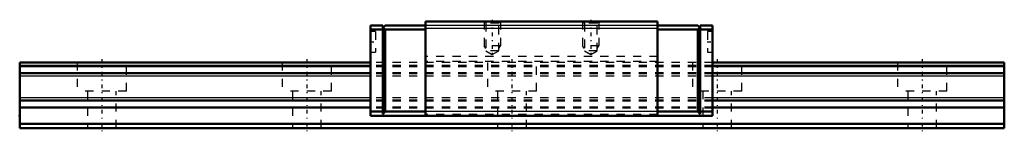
# Model space of a CAD drawing. Header units: millimetres. Extents: x -10 to 110, y 0 to 13.
import ezdxf

# ---------------------------------------------------------------- set-up
doc = ezdxf.new("R2010")
doc.units = ezdxf.units.MM
doc.linetypes.add('Center', pattern=[1.5, 0.45, -0.5, 0.05, -0.5])
doc.linetypes.add('Dashed', pattern=[2, 1, -1])
for name, color, linetype, lineweight in [('2d ConnectionPoints', 7, 'Continuous', 50), ('AM_0', 7, 'Continuous', 50), ('AM_4', 3, 'Continuous', 25), ('AM_5', 3, 'Continuous', 25), ('AM_7', 7, 'Center', 25), ('AM_9', 6, 'Dashed', 25)]:
    doc.layers.add(name, color=color, linetype=linetype, lineweight=lineweight)

# ---------------------------------------------------------------- blocks, each defined once
blk = doc.blocks.new('1_HRG10LRMUU_1Slider_0_in_HRG10LRM1UU120LHMG100W42750001_0')
at = {"layer": 'AM_0'}
for p, q in [((34.25, 12.5), (32.75, 12.5)), ((32.75, 12.5), (32.75, 1.5)), ((34.25, 12), (32.75, 12)), ((34.25, 12.2), (34.55, 12.5)), ((34.25, 12.5), (34.25, 1.7)), ((34.55, 12), (34.3, 12.25)), ((39.45, 12.5), (34.55, 12.5)), ((34.55, 12), (34.55, 2)), ((39.45, 12), (34.55, 12)), ((39.45, 13), (39.45, 1.5)), ((67.75, 13), (39.45, 13)), ((67.75, 13), (67.75, 1.5)), ((67.75, 12.5), (72.65, 12.5)), ((67.75, 12), (72.65, 12)), ((72.95, 12.2), (72.65, 12.5)), ((72.65, 12), (72.9, 12.25)), ((72.65, 12), (72.65, 2)), ((72.95, 12.5), (74.45, 12.5)), ((72.95, 12.5), (72.95, 1.7)), ((72.95, 12), (74.45, 12)), ((74.45, 12.5), (74.45, 1.5)), ((34.25, 2), (32.75, 2)), ((74.45, 1.5), (32.75, 1.5)), ((34.25, 1.7), (34.55, 2)), ((39.45, 2), (34.55, 2)), ((67.75, 2), (72.65, 2)), ((72.95, 1.7), (72.65, 2)), ((72.95, 2), (74.45, 2))]:
    blk.add_line(p, q, dxfattribs=at)
at = {"layer": 'AM_4'}
for p, q in [((67.75, 12.5), (39.45, 12.5)), ((67.75, 12.14), (39.45, 12.14)), ((67.75, 2), (39.45, 2))]:
    blk.add_line(p, q, dxfattribs=at)
at = {"layer": 'AM_5', "linetype": 'Dashed'}
for p, q in [((46.6, 13), (46.6, 10)), ((48.6, 13), (48.6, 10)), ((58.6, 13), (58.6, 10)), ((60.6, 13), (60.6, 10)), ((48.6, 10), (46.6, 10)), ((46.82, 9.7), (46.6, 10)), ((48.38, 9.7), (48.6, 10)), ((60.6, 10), (58.6, 10)), ((58.82, 9.7), (58.6, 10)), ((60.38, 9.7), (60.6, 10))]:
    blk.add_line(p, q, dxfattribs=at)
at = {"layer": 'AM_7'}
for p, q in [((47.6, 13.2), (47.6, 8.75)), ((59.6, 13.2), (59.6, 8.75)), ((32.72, 10.5), (33.41, 10.5)), ((73.79, 10.5), (74.48, 10.5))]:
    blk.add_line(p, q, dxfattribs=at)
at = {"layer": 'AM_9'}
for p, q in [((46.6, 13), (46.82, 12.78)), ((46.82, 12.78), (46.82, 9.4)), ((48.38, 12.78), (46.82, 12.78)), ((48.38, 12.78), (48.6, 13)), ((48.38, 9.4), (48.38, 12.78)), ((58.6, 13), (58.82, 12.78)), ((58.82, 12.78), (58.82, 9.4)), ((60.38, 12.78), (58.82, 12.78)), ((60.38, 12.78), (60.6, 13)), ((60.38, 9.4), (60.38, 12.78)), ((33.38, 11.75), (32.75, 11.75)), ((33.38, 11.75), (33.38, 9.25)), ((74.45, 11.75), (73.83, 11.75)), ((73.83, 11.75), (73.83, 9.25)), ((32.75, 9.25), (33.38, 9.25)), ((67.75, 8.7), (39.45, 8.7)), ((46.82, 9.4), (47.6, 8.95)), ((48.38, 9.4), (46.82, 9.4)), ((47.6, 8.95), (48.38, 9.4)), ((58.82, 9.4), (59.6, 8.95)), ((60.38, 9.4), (58.82, 9.4)), ((59.6, 8.95), (60.38, 9.4)), ((73.83, 9.25), (74.45, 9.25)), ((74.45, 8), (32.75, 8)), ((74.45, 7.6), (32.75, 7.6)), ((74.45, 7.54), (32.75, 7.54)), ((74.45, 7.44), (32.75, 7.44)), ((67.75, 8.1), (39.45, 8.1)), ((74.45, 6.72), (32.75, 6.72)), ((74.45, 6.68), (32.75, 6.68)), ((74.45, 6.6), (32.75, 6.6)), ((74.45, 6.31), (32.75, 6.31)), ((74.45, 3.67), (32.75, 3.67)), ((74.45, 3.38), (32.75, 3.38)), ((74.45, 3.3), (32.75, 3.3)), ((74.45, 3.26), (32.75, 3.26)), ((74.45, 2.54), (32.75, 2.54)), ((74.45, 2.44), (32.75, 2.44)), ((67.75, 1.64), (39.45, 1.64))]:
    blk.add_line(p, q, dxfattribs=at)
blk = doc.blocks.new('2_HRG10LRM112010_Rail_0_in_HRG10LRM1UU120LHMG100W42750001_0')
at = {"layer": 'AM_0'}
for p, q in [((-10, 8), (-10, 0)), ((32.75, 8), (-10, 8)), ((110, 8), (74.45, 8)), ((110, 8), (110, 0)), ((110, 0.5), (-10, 0.5)), ((110, 0), (-10, 0))]:
    blk.add_line(p, q, dxfattribs=at)
at = {"layer": 'AM_4'}
for p, q in [((32.75, 7.6), (-10, 7.6)), ((32.75, 7.54), (-10, 7.54)), ((32.75, 7.44), (-10, 7.44)), ((110, 7.6), (74.45, 7.6)), ((110, 7.54), (74.45, 7.54)), ((110, 7.44), (74.45, 7.44)), ((32.75, 6.72), (-10, 6.72)), ((32.75, 6.68), (-10, 6.68)), ((32.75, 6.6), (-10, 6.6)), ((32.75, 6.31), (-10, 6.31)), ((110, 6.72), (74.45, 6.72)), ((110, 6.68), (74.45, 6.68)), ((110, 6.6), (74.45, 6.6)), ((110, 6.31), (74.45, 6.31)), ((32.75, 3.67), (-10, 3.67)), ((110, 3.67), (74.45, 3.67)), ((32.75, 3.38), (-10, 3.38)), ((32.75, 3.3), (-10, 3.3)), ((32.75, 3.26), (-10, 3.26)), ((32.75, 2.54), (-10, 2.54)), ((32.75, 2.44), (-10, 2.44)), ((110, 3.38), (74.45, 3.38)), ((110, 3.3), (74.45, 3.3)), ((110, 3.26), (74.45, 3.26)), ((110, 2.54), (74.45, 2.54)), ((110, 2.44), (74.45, 2.44))]:
    blk.add_line(p, q, dxfattribs=at)
at = {"layer": 'AM_7'}
for p, q in [((0, 8.4), (0, -0.4)), ((25, 8.4), (25, -0.4)), ((50, 8.4), (50, -0.4)), ((75, 8.4), (75, -0.4)), ((100, 8.4), (100, -0.4))]:
    blk.add_line(p, q, dxfattribs=at)
at = {"layer": 'AM_9'}
for p, q in [((-3, 8), (-3, 4.5)), ((3, 4.5), (3, 8)), ((22, 8), (22, 4.5)), ((28, 4.5), (28, 8)), ((74.45, 8), (32.75, 8)), ((74.45, 7.6), (32.75, 7.6)), ((74.45, 7.54), (32.75, 7.54)), ((74.45, 7.44), (32.75, 7.44)), ((47, 8), (47, 4.5)), ((53, 4.5), (53, 8)), ((72, 8), (72, 4.5)), ((78, 4.5), (78, 8)), ((97, 8), (97, 4.5)), ((103, 4.5), (103, 8)), ((74.45, 6.72), (32.75, 6.72)), ((74.45, 6.68), (32.75, 6.68)), ((74.45, 6.6), (32.75, 6.6)), ((74.45, 6.31), (32.75, 6.31)), ((3, 4.5), (-3, 4.5)), ((-1.75, 4.5), (-1.75, 0)), ((1.75, 0), (1.75, 4.5)), ((28, 4.5), (22, 4.5)), ((23.25, 4.5), (23.25, 0)), ((26.75, 0), (26.75, 4.5)), ((74.45, 3.67), (32.75, 3.67)), ((53, 4.5), (47, 4.5)), ((48.25, 4.5), (48.25, 0)), ((51.75, 0), (51.75, 4.5)), ((78, 4.5), (72, 4.5)), ((73.25, 4.5), (73.25, 0)), ((76.75, 0), (76.75, 4.5)), ((103, 4.5), (97, 4.5)), ((98.25, 4.5), (98.25, 0)), ((101.75, 0), (101.75, 4.5)), ((74.45, 3.38), (32.75, 3.38)), ((74.45, 3.3), (32.75, 3.3)), ((74.45, 3.26), (32.75, 3.26)), ((74.45, 2.54), (32.75, 2.54)), ((74.45, 2.44), (32.75, 2.44))]:
    blk.add_line(p, q, dxfattribs=at)

msp = doc.modelspace()

# ---------------------------------------------------------------- linework, layer by layer
at = {"layer": '2d ConnectionPoints'}
for p in [(-10, 1.5), (0, 0), (0, 0)]:
    msp.add_point(p, dxfattribs=at)

# ---------------------------------------------------------------- block references
for name in ['1_HRG10LRMUU_1Slider_0_in_HRG10LRM1UU120LHMG100W42750001_0', '2_HRG10LRM112010_Rail_0_in_HRG10LRM1UU120LHMG100W42750001_0']:
    msp.add_blockref(name, (0, 0))

doc.saveas('drawing.dxf')
